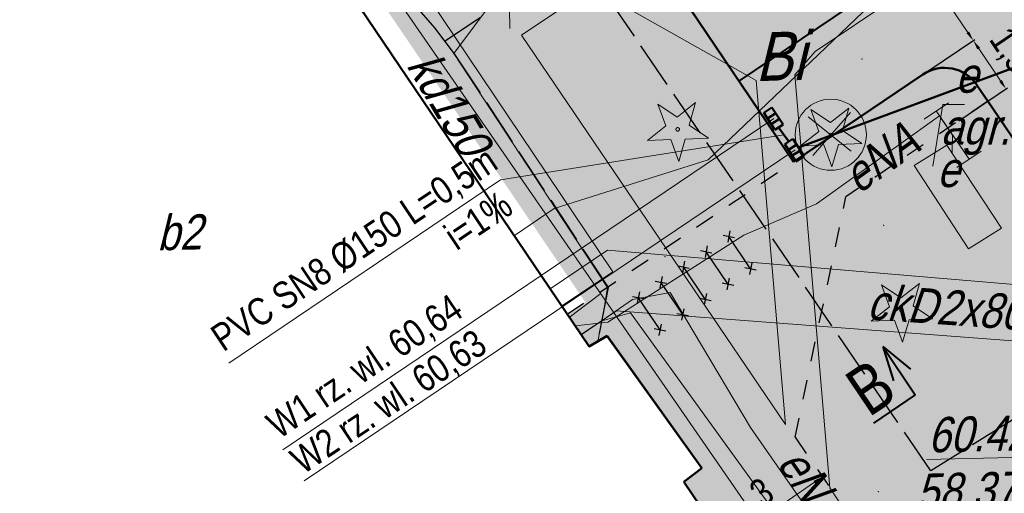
# Model space of a CAD drawing. Header units: metres. Extents: x 5515009 to 5515176, y 5844635 to 5844761.
# Tile 5 of 10: x 5515098 to 5515124, y 5844683 to 5844695. Entities that reach past the tile are written whole.
import ezdxf
from ezdxf.enums import TextEntityAlignment as Align

# ---------------------------------------------------------------- set-up
doc = ezdxf.new("R2010")
doc.units = ezdxf.units.M
doc.header["$LTSCALE"] = 1000
doc.header["$MEASUREMENT"] = 0
for name, pattern in [('0.5_0.5', [1, 0.5, -0.5]), ('1', [0]), ('ACAD_ISO02W100', [15, 12, -3]), ('BUD', [0]), ('KOC', [2, 1.5, -0.5]), ('KOU', [1.5, 1, -0.5]), ('UBC', [1.5, 1, -0.5]), ('UPE', [0]), ('UPK', [0]), ('UPT', [0])]:
    doc.linetypes.add(name, pattern=pattern)
doc.layers.get('0').update_dxf_attribs({"color": 250, "linetype": 'CONTINUOUS', "lineweight": 30})
doc.layers.get('Defpoints').update_dxf_attribs({"linetype": 'CONTINUOUS'})
for name, color, linetype, lineweight, transparency in [('!KZ_CHODNIK', 2, 'CONTINUOUS', 30, 0.6), ('!KZ_NAWIERZCHNIA JEZDNIA', 254, 'CONTINUOUS', 20, 0.6), ('!KZ_NAWIERZCHNIA M.POSTOJOWE', 252, 'CONTINUOUS', 20, 0.6)]:
    doc.layers.add(name, color=color, linetype=linetype, lineweight=lineweight, transparency=transparency)
for name, color, linetype, lineweight in [('!KZ_KANALIZACJA DESZCZOWA', 98, 'CONTINUOUS', 50), ('!KZ_KRAWĘŻNIK', 7, 'CONTINUOUS', 50), ('!KZ_OBRZEŻE', 7, 'CONTINUOUS', 30), ('!KZ_OGRODZENIE Z PŁYT BETONOWYCH', 210, 'OGRODZENIE2', 30), ('!KZ_OPIS', 7, 'CONTINUOUS', 13), ('!KZ_PRZEKROJE', 7, '1', 40), ('!KZ_STOJAKI NA ROWERY', 210, '1', 30), ('!KZ_WYMIARY', 7, '1', 13), ('_elektr sieć energet nN', 1, 'ACAD_ISO02W100', 30), ('AB_Sanit_do usunięcia', 251, 'CONTINUOUS', 35), ('EBU_L_1', 7, '1', 50), ('EBU_T_3', 7, 'CONTINUOUS', 18), ('EUZ_T_1', 7, 'CONTINUOUS', 25), ('point', 5, 'CONTINUOUS', 13), ('SDR_L_1', 7, '1', 25), ('SDR_R_L_1', 7, '1', 35), ('UCCN_R_L_2', 214, '1', 18), ('UCCN_R_T_2', 214, 'CONTINUOUS', 18), ('UEEA_L_1', 1, '1', 18), ('UEEA_T_2', 1, 'CONTINUOUS', 18), ('UEEA_T_3', 1, 'CONTINUOUS', 18), ('UEEN_L_1', 1, '1', 18), ('UEEN_R_L_1', 1, '1', 18), ('UEEN_R_T_2', 1, 'CONTINUOUS', 18), ('UEEN_T_2', 1, 'CONTINUOUS', 18), ('UKKD_R_L_1', 14, '1', 18), ('UKKD_R_T_2', 14, 'CONTINUOUS', 18), ('UKKD_R_T_4', 14, 'CONTINUOUS', 18), ('UTTM_R_L_1', 30, '1', 18)]:
    doc.layers.add(name, color=color, linetype=linetype, lineweight=lineweight)
doc.layers.add('!KZ_LINIE SEGREGACYJNE', color=7, linetype='0.5_0.5', lineweight=40, true_color=0xffffff)
doc.layers.add('!KZ_MAPA', color=253, linetype='0.5_0.5')
doc.layers.add('!KZ_ZIELEŃ', color=82, linetype='CONTINUOUS', transparency=0.8)
doc.styles.add('plan', font='ARIALN.TTF', dxfattribs={"height": 0.7})
doc.styles.get("Standard").update_dxf_attribs({"font": 'ARIALN.TTF', "width": 0.75})
doc.linetypes.add('OGRODZENIE2', pattern='A,0.25,-0.1,[132,ltypeshp.shx,S=0.1,R=0,X=-0.1,Y=0],-0.1,1', length=1.45)
doc.dimstyles.new('plan', dxfattribs={"dimtxt": 0.7, "dimasz": 0.25, "dimexe": 0.05, "dimexo": 0.15, "dimgap": 0.2, "dimtad": 1, "dimzin": 9, "dimtxsty": 'plan', "dimcen": 0, "dimclrd": 256, "dimclre": 256, "dimclrt": 256, "dimazin": 2, "dimtfac": 1, "dimtofl": 0, "dimtmove": 0, "dimatfit": 3, "dimfxl": 1, "dimlwd": -1, "dimarcsym": 0})

# ---------------------------------------------------------------- blocks, each defined once
blk = doc.blocks.new('STE')
at = {"color": 253, "lineweight": 13}
for p, q in [((-0.75, 0.375), (-0.75, -0.375)), ((0.75, 0.375), (0.75, -0.375)), ((-0.75, 0), (0.75, 0))]:
    blk.add_line(p, q, dxfattribs=at)
blk = doc.blocks.new('MAPA')
at = {"layer": 'UEEA_T_3'}
blk.add_hatch(color=251, dxfattribs=at).paths.add_polyline_path([(57.641, -69.671), (59.033, -71.808), (59.883, -71.28), (58.822, -69.662), (58.482, -69.144), (58.18, -69.334)])
at = {"color": 251, "lineweight": 13}
for p, q in [((47.265, -65.649), (47.277, -66.149)), ((51.275, -68.654), (51.069, -68.09)), ((51.069, -68.09), (51.567, -68.425)), ((51.567, -68.425), (52.039, -68.055)), ((52.039, -68.055), (51.874, -68.632)), ((50.802, -69.023), (51.275, -68.654)), ((51.874, -68.632), (52.372, -68.968)), ((51.402, -69.002), (50.802, -69.023)), ((51.607, -69.566), (51.402, -69.002)), ((51.772, -68.989), (51.607, -69.566)), ((52.372, -68.968), (51.772, -68.989)), ((57.305, -73.064), (57.778, -72.694)), ((57.778, -72.694), (57.613, -73.271)), ((57.013, -73.292), (56.807, -72.729)), ((56.807, -72.729), (57.305, -73.064)), ((56.54, -73.662), (57.013, -73.292)), ((57.613, -73.271), (58.11, -73.606)), ((57.14, -73.641), (56.54, -73.662)), ((57.346, -74.204), (57.14, -73.641)), ((57.511, -73.628), (57.346, -74.204)), ((58.11, -73.606), (57.511, -73.628))]:
    blk.add_line(p, q, dxfattribs=at)
for centre in [(51.578, -68.74), (57.316, -73.379)]:
    blk.add_circle(centre, 0.045, dxfattribs=at)
at = {"layer": 'EBU_L_1', "color": 251, "linetype": 'BUD', "lineweight": 50}
for p, q in [((35.707, -54.163), (49.306, -74.314)), ((49.306, -74.314), (49.77, -74.043)), ((49.77, -74.043), (52.199, -77.438)), ((52.199, -77.438), (51.737, -77.789)), ((51.737, -77.789), (53.238, -80.005))]:
    blk.add_line(p, q, dxfattribs=at)
at = {"layer": 'EBU_L_1', "color": 251, "linetype": 'BUD'}
for p, q in [((35.707, -54.163), (49.306, -74.314)), ((49.306, -74.314), (49.77, -74.044)), ((49.77, -74.044), (52.199, -77.438)), ((52.199, -77.438), (51.737, -77.789)), ((51.737, -77.789), (53.238, -80.005))]:
    blk.add_line(p, q, dxfattribs=at)
at = {"layer": 'point', "color": 251}
for p in [(56.301, -66.938, 60.679), (56.301, -66.938, 60.679), (56.862, -71.207, 60.736), (56.862, -71.207, 60.736), (51.254, -72.007, 60.94), (51.254, -72.007, 60.94), (59.597, -73.29, 60.686), (59.597, -73.29, 60.686), (56.722, -78.041, 60.623), (56.722, -78.041, 60.623)]:
    blk.add_point(p, dxfattribs=at)
at = {"layer": 'SDR_L_1', "color": 251, "linetype": 'KOU', "lineweight": 18}
for p, q in [((55.102, -66.739), (58.56, -64.418)), ((47.571, -66.322), (49.383, -65.11)), ((49.383, -65.11), (53.589, -67.484)), ((54.343, -76.318), (47.571, -66.322)), ((54.586, -67.341), (55.102, -66.739)), ((55.481, -77.943), (54.586, -67.341)), ((53.589, -67.484), (54.343, -76.318)), ((55.481, -77.943), (57.284, -80.622))]:
    blk.add_line(p, q, dxfattribs=at)
at = {"layer": 'SDR_R_L_1', "color": 251, "linetype": 'KOC', "lineweight": 18}
for p, q in [((37.356, -53.665), (49.912, -72.4)), ((49.912, -72.4), (48.602, -73.28))]:
    blk.add_line(p, q, dxfattribs=at)
at = {"layer": 'UCCN_R_L_2', "color": 251, "linetype": 'UBC'}
for p, q in [((49.779, -71.843), (48.312, -72.837)), ((70.945, -73.624), (49.779, -71.843)), ((50.005, -73.398), (49.099, -74.009)), ((69.915, -74.899), (50.005, -73.398))]:
    blk.add_line(p, q, dxfattribs=at)
at = {"layer": 'UEEA_L_1', "color": 251, "linetype": '1', "lineweight": 18}
for p, q in [((57.641, -69.671), (58.482, -69.144)), ((58.482, -69.144), (59.883, -71.28)), ((59.033, -71.808), (57.641, -69.671)), ((59.883, -71.28), (59.033, -71.808))]:
    blk.add_line(p, q, dxfattribs=at)
at = {"layer": 'UEEA_T_3', "color": 251}
for p, q in [((58.123, -69.682), (58.379, -68.1)), ((58.379, -68.1), (58.932, -68.1))]:
    blk.add_line(p, q, dxfattribs=at)
at = {"layer": 'UEEN_L_1', "color": 251, "linetype": 'UPE', "lineweight": 18}
for p, q in [((58.289, -68.391), (55.134, -70.651)), ((58.63, -68.887), (58.289, -68.391)), ((58.619, -69.352), (58.63, -68.887)), ((55.134, -70.651), (53.271, -71.456)), ((53.271, -71.456), (49.789, -73.685)), ((49.789, -73.685), (48.949, -73.785))]:
    blk.add_line(p, q, dxfattribs=at)
at = {"layer": 'UEEN_R_L_1', "color": 251, "linetype": 'UPE', "lineweight": 18}
for p, q in [((47.248, -64.9), (45.841, -66.792)), ((45.841, -66.792), (49.781, -72.803)), ((49.781, -72.803), (49.641, -73.646)), ((50.418, -73.108), (51.384, -72.926)), ((51.384, -72.926), (53.445, -76.389)), ((49.641, -73.646), (50.418, -73.108)), ((49.641, -73.646), (49.129, -73.998)), ((53.445, -76.389), (59.714, -85.387))]:
    blk.add_line(p, q, dxfattribs=at)
at = {"layer": 'UKKD_R_L_1', "color": 251, "linetype": 'UPK', "lineweight": 18}
for p, q in [((36.959, -54.635), (56.611, -83.118)), ((49.605, -72.957), (48.799, -73.566))]:
    blk.add_line(p, q, dxfattribs=at)
at = {"layer": 'UTTM_R_L_1', "color": 251, "linetype": 'UPT', "lineweight": 18}
for p, q in [((74.356, -48.51), (52.356, -69.523)), ((52.356, -69.523), (48.414, -70.774)), ((48.414, -70.774), (47.39, -71.468)), ((50.366, -73.45), (49.631, -73.657)), ((59.086, -85.491), (50.366, -73.45)), ((49.631, -73.657), (49.533, -74.189))]:
    blk.add_line(p, q, dxfattribs=at)
at = {"layer": 'UEEA_T_2', "color": 251, "rotation": 303.9892556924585}
blk.add_blockref('STE', (58.63, -68.887), dxfattribs=at)
at = {"layer": 'EBU_T_3', "color": 251, "oblique": 15}
blk.add_text('b2', height=0.9, rotation=1.323, dxfattribs=at).set_placement((38.795, -71.366), align=Align.MIDDLE)
at = {"layer": 'EUZ_T_1', "color": 251, "oblique": 15}
blk.add_text('Bi', height=1.25, rotation=1.323, dxfattribs=at).set_placement((54.194, -66.83), align=Align.MIDDLE)
at = {"layer": 'UCCN_R_T_2', "color": 251, "oblique": 15}
blk.add_text('ckD2x80 + cwD40', height=0.9, rotation=355.983, dxfattribs=at).set_placement((60.579, -73.904), align=Align.CENTER)
at = {"layer": 'UEEA_T_3', "color": 251, "oblique": 15}
for s, p in [('e', (58.7, -66.9)), ('agr. prądotwórczy', (58.321, -68.23))]:
    blk.add_text(s, height=0.9, dxfattribs=at).set_placement(p, align=Align.TOP_LEFT)
blk.add_text('e', height=0.9, dxfattribs=at).set_placement((58.227, -70.221))
at = {"layer": 'UEEN_R_T_2', "color": 251, "oblique": 15}
blk.add_text('eNA', height=0.9, rotation=304.8631, dxfattribs=at).set_placement((54.666, -78.141), align=Align.CENTER)
at = {"layer": 'UEEN_T_2', "color": 251, "oblique": 15}
blk.add_text('eNA', height=0.9, rotation=35.6149, dxfattribs=at).set_placement((56.772, -69.478), align=Align.MIDDLE)
at = {"layer": 'UKKD_R_T_2', "color": 251, "oblique": 15}
blk.add_text('kd150', height=0.9, rotation=300.7531, dxfattribs=at).set_placement((45.326, -68.305), align=Align.CENTER)
at = {"layer": 'UKKD_R_T_4', "color": 251, "oblique": 15}
blk.add_text('%%U60.42', height=0.9, rotation=1.323, dxfattribs=at).set_placement((58.001, -77.034))
blk.add_text('58.37', height=0.9, rotation=1.323, dxfattribs=at).set_placement((57.683, -77.582), align=Align.TOP_LEFT)
blk = doc.blocks.new('*D289')
at = {"layer": '!KZ_WYMIARY', "lineweight": -2, "transparency": 16777216}
for p, q in [((5515110.381, 5844710.5), (5515111.592, 5844711.317)), ((5515121.569, 5844693.922), (5515122.779, 5844694.739))]:
    blk.add_line(p, q, dxfattribs=at)
at = {"layer": '!KZ_WYMIARY', "transparency": 16777216}
blk.add_line((5515111.69, 5844711.082), (5515122.598, 5844694.918), dxfattribs=at)
for points in [[(5515111.725, 5844711.105), (5515111.656, 5844711.058), (5515111.55, 5844711.289)], [(5515122.633, 5844694.941), (5515122.564, 5844694.894), (5515122.738, 5844694.711)]]:
    blk.add_solid(points, dxfattribs=at)
at = {"layer": 'Defpoints', "color": 0, "transparency": 16777216}
for p in [(5515110.257, 5844710.416), (5515122.738, 5844694.711), (5515121.445, 5844693.838)]:
    blk.add_point(p, dxfattribs=at)
at = {"layer": '!KZ_WYMIARY', "transparency": 16777216, "insert": (5515117.659, 5844703.347), "char_height": 0.7, "attachment_point": 5, "rotation": 304.0131, "style": 'plan'}
blk.add_mtext('8 x 2,5m', dxfattribs=at)
blk = doc.blocks.new('*D294')
at = {"layer": '!KZ_WYMIARY', "lineweight": -2, "transparency": 16777216}
for p, q in [((5515121.569, 5844693.922), (5515122.779, 5844694.739)), ((5515122.368, 5844692.651), (5515123.618, 5844693.495))]:
    blk.add_line(p, q, dxfattribs=at)
at = {"layer": '!KZ_WYMIARY', "transparency": 16777216}
blk.add_line((5515122.878, 5844694.503), (5515123.437, 5844693.674), dxfattribs=at)
for points in [[(5515122.912, 5844694.527), (5515122.843, 5844694.48), (5515122.738, 5844694.711)], [(5515123.472, 5844693.698), (5515123.403, 5844693.651), (5515123.577, 5844693.467)]]:
    blk.add_solid(points, dxfattribs=at)
at = {"layer": 'Defpoints', "color": 0, "transparency": 16777216}
for p in [(5515121.445, 5844693.838), (5515123.577, 5844693.467), (5515122.244, 5844692.567)]:
    blk.add_point(p, dxfattribs=at)
at = {"layer": '!KZ_WYMIARY', "transparency": 16777216, "insert": (5515123.672, 5844694.436), "char_height": 0.7, "attachment_point": 5, "rotation": 304.0131, "style": 'plan'}
blk.add_mtext('1,5', dxfattribs=at)
blk = doc.blocks.new('*D296')
at = {"layer": '!KZ_WYMIARY', "lineweight": -2, "transparency": 16777216}
for p, q in [((5515118.785, 5844683.639), (5515118.842, 5844683.557)), ((5515116.303, 5844681.924), (5515116.359, 5844681.842))]:
    blk.add_line(p, q, dxfattribs=at)
at = {"layer": '!KZ_WYMIARY', "transparency": 16777216}
blk.add_line((5515116.593, 5844681.943), (5515118.664, 5844683.374), dxfattribs=at)
for points in [[(5515118.641, 5844683.408), (5515118.688, 5844683.339), (5515118.87, 5844683.516)], [(5515116.57, 5844681.977), (5515116.617, 5844681.908), (5515116.388, 5844681.8)]]:
    blk.add_solid(points, dxfattribs=at)
at = {"layer": 'Defpoints', "color": 0, "transparency": 16777216}
for p in [(5515118.87, 5844683.516), (5515118.87, 5844683.516), (5515116.388, 5844681.8)]:
    blk.add_point(p, dxfattribs=at)
at = {"layer": '!KZ_WYMIARY', "transparency": 16777216, "insert": (5515117.312, 5844683.117), "char_height": 0.7, "attachment_point": 5, "rotation": 34.6459, "style": 'plan'}
blk.add_mtext('3', dxfattribs=at)
blk = doc.blocks.new('drzewo igl.')
at = {"color": 251, "lineweight": 13}
for p, q in [((-0.303, 0.087), (-0.509, 0.651)), ((-0.509, 0.651), (-0.011, 0.315)), ((-0.011, 0.315), (0.461, 0.685)), ((0.461, 0.685), (0.296, 0.108)), ((-0.776, -0.283), (-0.303, 0.087)), ((0.296, 0.108), (0.794, -0.227)), ((0.194, -0.248), (0.029, -0.825)), ((0.794, -0.227), (0.194, -0.248)), ((-0.176, -0.262), (-0.776, -0.283)), ((0.029, -0.825), (-0.176, -0.262))]:
    blk.add_line(p, q, dxfattribs=at)
blk.add_circle((0, 0), 0.045, dxfattribs=at)

msp = doc.modelspace()

# ---------------------------------------------------------------- hatches: boundary and pattern name
at = {"layer": '!KZ_CHODNIK'}
h = msp.add_hatch(color=256, dxfattribs=at)
h.dxf.hatch_style = 1
h.paths.add_polyline_path([(5515111.433, 5844677.479), (5515112.764, 5844675.534), (5515114.885, 5844676.949), (5515115.26, 5844676.831), (5515115.635, 5844676.947), (5515120.902, 5844680.575), (5515118.172, 5844684.526), (5515119.472, 5844690.697), (5515123.113, 5844693.154), (5515122.833, 5844693.568), (5515122.562, 5844693.838), (5515122.195, 5844693.99), (5515121.8, 5844693.988), (5515121.426, 5844693.825), (5515118.129, 5844691.6), (5515112.327, 5844687.685), (5515112.886, 5844686.856), (5515113.35, 5844687.126), (5515115.779, 5844683.732), (5515115.317, 5844683.381), (5515115.601, 5844682.97), (5515116.818, 5844681.165)])
at = {"layer": '!KZ_NAWIERZCHNIA JEZDNIA', "linetype": '0.5_0.5', "ltscale": 100}
h = msp.add_hatch(color=256, dxfattribs=at)
h.dxf.hatch_style = 1
edge = h.paths.add_edge_path()
edge.add_line((5515060.668, 5844717.163), (5515071.856, 5844700.585))
edge = h.paths.add_edge_path()
edge.add_line((5515127.387, 5844696.652), (5515116.484, 5844712.808))
edge.add_arc((5515117.744, 5844714.02), 1.748, 223.8672, 223.8743, ccw=False)
edge.add_line((5515116.484, 5844712.809), (5515114.526, 5844715.71))
edge.add_line((5515114.526, 5844715.71), (5515109.967, 5844712.633))
edge.add_line((5515109.967, 5844712.633), (5515125.352, 5844689.836))
edge.add_line((5515125.352, 5844689.836), (5515129.911, 5844692.913))
edge.add_line((5515129.911, 5844692.913), (5515127.392, 5844696.645))
edge.add_arc((5515128.221, 5844697.204), 1, 213.5171, 214.013, ccw=False)
at = {"layer": '!KZ_NAWIERZCHNIA M.POSTOJOWE'}
h = msp.add_hatch(color=256, dxfattribs=at)
h.dxf.hatch_style = 1
edge = h.paths.add_edge_path()
edge.add_arc((5515122.004, 5844693.009), 1, 34.013, 124.013, ccw=False)
edge.add_line((5515122.833, 5844693.568), (5515110.247, 5844712.219))
edge.add_line((5515110.247, 5844712.219), (5515110.526, 5844711.804))
edge.add_arc((5515109.698, 5844711.245), 1, -55.987, 34.013, ccw=False)
edge.add_line((5515110.257, 5844710.416), (5515106.941, 5844708.178))
edge.add_line((5515106.941, 5844708.178), (5515118.129, 5844691.6))
edge.add_line((5515118.129, 5844691.6), (5515121.445, 5844693.838))
at = {"layer": '!KZ_ZIELEŃ'}
h = msp.add_hatch(color=256, dxfattribs=at)
h.dxf.hatch_style = 1
h.paths.add_polyline_path([(5515112.788, 5844687.996), (5515118.129, 5844691.6), (5515112.049, 5844700.61), (5515106.941, 5844708.178), (5515110.257, 5844710.416), (5515110.536, 5844710.701), (5515110.666, 5844711.597), (5515109.967, 5844712.633), (5515114.526, 5844715.71), (5515116.484, 5844712.809), (5515117.122, 5844712.386), (5515117.872, 5844712.539), (5515121.188, 5844714.777), (5515120.841, 5844715.758), (5515120.496, 5844716.696), (5515111.123, 5844717.704), (5515107.081, 5844718.138), (5515098.5, 5844712.323), (5515095.618, 5844710.37), (5515098.047, 5844706.771), (5515099.421, 5844707.701), (5515099.491, 5844707.596), (5515099.643, 5844707.372), (5515099.95, 5844706.92), (5515100.234, 5844706.502)])
h.paths.add_polyline_path([(5515116.433, 5844683.544), (5515113.756, 5844687.417), (5515113.756, 5844687.417)])
h = msp.add_hatch(color=256, dxfattribs=at)
h.dxf.hatch_style = 1
edge = h.paths.add_edge_path()
edge.add_line((5515120.902, 5844680.575), (5515124.128, 5844682.797))
edge.add_arc((5515121.291, 5844686.915), 5, 304.5621, 394.0128)
edge.add_line((5515125.436, 5844689.711), (5515123.113, 5844693.154))
edge.add_line((5515123.113, 5844693.154), (5515119.472, 5844690.697))
edge.add_line((5515119.472, 5844690.697), (5515118.172, 5844684.526))
edge.add_line((5515118.172, 5844684.526), (5515120.902, 5844680.575))

# ---------------------------------------------------------------- linework, layer by layer
at = {"layer": '!KZ_KANALIZACJA DESZCZOWA', "linetype": 'Continuous'}
for p, q in [((5515128.368, 5844695.715), (5515118.258, 5844691.965)), ((5515117.366, 5844692.858), (5515117.576, 5844692.994)), ((5515117.651, 5844692.418), (5515117.366, 5844692.858)), ((5515117.671, 5844692.847), (5515117.461, 5844692.712)), ((5515117.576, 5844692.994), (5515117.861, 5844692.554)), ((5515117.766, 5844692.701), (5515117.556, 5844692.565)), ((5515117.861, 5844692.554), (5515117.651, 5844692.418)), ((5515117.746, 5844692.479), (5515118.005, 5844692.114)), ((5515117.905, 5844692.049), (5515118.115, 5844692.185)), ((5515118.19, 5844691.608), (5515117.905, 5844692.049)), ((5515118.21, 5844692.038), (5515118, 5844691.902)), ((5515118.115, 5844692.185), (5515118.4, 5844691.744)), ((5515118.305, 5844691.891), (5515118.095, 5844691.755)), ((5515118.4, 5844691.744), (5515118.19, 5844691.608))]:
    msp.add_line(p, q, dxfattribs=at)
at = {"layer": '!KZ_KRAWĘŻNIK'}
msp.add_line((5515106.941, 5844708.178), (5515118.129, 5844691.6), dxfattribs=at)
at = {"layer": '!KZ_KRAWĘŻNIK', "color": 5, "ltscale": 0.001}
for p, q in [((5515121.445, 5844693.838), (5515118.129, 5844691.6)), ((5515122.833, 5844693.568), (5515123.113, 5844693.154))]:
    msp.add_line(p, q, dxfattribs=at)
at = {"layer": '!KZ_KRAWĘŻNIK', "linetype": 'Continuous'}
msp.add_line((5515123.113, 5844693.154), (5515125.436, 5844689.711), dxfattribs=at)
at = {"layer": '!KZ_KRAWĘŻNIK', "color": 5, "ltscale": 0.001}
msp.add_arc((5515122.004, 5844693.009), 1, 34.013, 124.013, dxfattribs=at)
at = {"layer": '!KZ_LINIE SEGREGACYJNE', "ltscale": 0.01}
msp.add_line((5515120.875, 5844696.469), (5515116.731, 5844693.673), dxfattribs=at)
at = {"layer": '!KZ_OBRZEŻE', "linetype": '0.5_0.5', "ltscale": 0.001}
for p, q in [((5515123.113, 5844693.154), (5515119.472, 5844690.697)), ((5515112.327, 5844687.685), (5515118.129, 5844691.6)), ((5515118.172, 5844684.526), (5515119.472, 5844690.697)), ((5515118.172, 5844684.526), (5515120.902, 5844680.575))]:
    msp.add_line(p, q, dxfattribs=at)
at = {"layer": '!KZ_OGRODZENIE Z PŁYT BETONOWYCH', "color": 7, "lineweight": 20}
msp.add_lwpolyline([(5515121.221, 5844691.499), (5515122.062, 5844692.026), (5515123.463, 5844689.89), (5515122.613, 5844689.362), (5515121.221, 5844691.499)], dxfattribs=at)
at = {"layer": '!KZ_PRZEKROJE'}
for p, q in [((5515120.415, 5844686.859), (5515121.252, 5844685.619)), ((5515120.415, 5844686.859), (5515121.131, 5844686.274)), ((5515120.415, 5844686.859), (5515120.69, 5844685.977)), ((5515121.252, 5844685.619), (5515120.178, 5844684.893))]:
    msp.add_line(p, q, dxfattribs=at)
at = {"layer": '!KZ_STOJAKI NA ROWERY'}
for p, q in [((5515116.497, 5844689.829), (5515116.44, 5844689.534)), ((5515116.321, 5844689.71), (5515116.615, 5844689.653)), ((5515117.027, 5844688.853), (5515116.468, 5844689.681)), ((5515115.741, 5844689.318), (5515116.035, 5844689.261)), ((5515115.916, 5844689.437), (5515115.859, 5844689.143)), ((5515116.447, 5844688.461), (5515115.888, 5844689.29)), ((5515115.336, 5844689.046), (5515115.279, 5844688.751)), ((5515117.056, 5844689), (5515116.999, 5844688.705)), ((5515115.16, 5844688.927), (5515115.455, 5844688.87)), ((5515115.867, 5844688.069), (5515115.308, 5844688.898)), ((5515116.88, 5844688.881), (5515117.175, 5844688.824)), ((5515114.58, 5844688.535), (5515114.875, 5844688.478)), ((5515114.756, 5844688.654), (5515114.699, 5844688.359)), ((5515115.287, 5844687.678), (5515114.727, 5844688.507)), ((5515116.3, 5844688.49), (5515116.595, 5844688.432)), ((5515116.476, 5844688.608), (5515116.419, 5844688.314)), ((5515114.176, 5844688.262), (5515114.119, 5844687.968)), ((5515115.896, 5844688.217), (5515115.838, 5844687.922)), ((5515114, 5844688.144), (5515114.294, 5844688.087)), ((5515114.707, 5844687.286), (5515114.147, 5844688.115)), ((5515115.72, 5844688.098), (5515116.014, 5844688.041)), ((5515115.315, 5844687.825), (5515115.258, 5844687.531)), ((5515115.14, 5844687.706), (5515115.434, 5844687.649)), ((5515114.559, 5844687.315), (5515114.854, 5844687.258)), ((5515114.735, 5844687.434), (5515114.678, 5844687.139))]:
    msp.add_line(p, q, dxfattribs=at)
at = {"layer": '!KZ_WYMIARY'}
for p, q in [((5515105.032, 5844684.207), (5515117.626, 5844692.707)), ((5515117.884, 5844692.285), (5515110.615, 5844691.136)), ((5515105.58, 5844683.406), (5515118.175, 5844691.905)), ((5515103.646, 5844686.433), (5515110.615, 5844691.136))]:
    msp.add_line(p, q, dxfattribs=at)
at = {"layer": '_elektr sieć energet nN', "color": 1, "ltscale": 0.0001}
msp.add_line((5515112.592, 5844696.961), (5515109.208, 5844694.702), dxfattribs=at)
for points in [[(5515099.11, 5844710.094), (5515100.212, 5844707.504), (5515103.096, 5844703.408), (5515106.704, 5844698.191), (5515108.583, 5844695.426), (5515108.925, 5844695.034), (5515109.43, 5844694.37), (5515113.372, 5844688.372), (5515113.102, 5844686.981)], [(5515125.004, 5844685.764), (5515121.648, 5844683.666), (5515112.166, 5844697.587)]]:
    msp.add_lwpolyline(points, dxfattribs=at)
at = {"layer": 'AB_Sanit_do usunięcia', "color": 7, "lineweight": 20}
for p, q in [((5515118.621, 5844691.762), (5515119.588, 5844692.862)), ((5515118.506, 5844692.752), (5515119.61, 5844691.873))]:
    msp.add_line(p, q, dxfattribs=at)
msp.add_circle((5515119.085, 5844692.291), 0.912, dxfattribs=at)

# ---------------------------------------------------------------- block references
at = {"layer": '!KZ_MAPA', "linetype": 'Continuous'}
msp.add_blockref('MAPA', (5515063.58, 5844761.17), dxfattribs=at)
at = {"color": 251}
msp.add_blockref('drzewo igl.', (5515119.085, 5844692.291), dxfattribs=at)

# ---------------------------------------------------------------- texts
at = {"layer": '!KZ_OPIS', "char_height": 0.7, "attachment_point": 1, "rotation": 33.7714, "style": 'plan'}
for s, insert in [('PVC SN8 %%C150 L=0,5m', (5515103.115, 5844687.287)), ('i=1%', (5515109.097, 5844689.885)), ('W1 rz. wl. 60,64 ', (5515104.541, 5844685.046)), ('W2 rz. wl. 60,63 ', (5515105.154, 5844684.139))]:
    msp.add_mtext_dynamic_manual_height_columns(s, width=29.56967, gutter_width=5, heights=[0], dxfattribs=dict(at, insert=insert))
at = {"layer": '!KZ_PRZEKROJE', "insert": (5515119.358, 5844686.06), "char_height": 1.25, "attachment_point": 1, "rotation": 34.0106, "style": 'plan'}
msp.add_mtext_dynamic_manual_height_columns('B', width=4.32574, gutter_width=6.25, heights=[0], dxfattribs=at)

# ---------------------------------------------------------------- dimensions: what is measured, and where the dimension line sits
at = {"layer": '!KZ_WYMIARY'}
for p1, p2, distance, text, picture, middle in [((5515110.257, 5844710.416), (5515121.445, 5844693.838), 1.56, '8 x 2,5m', '*D289', (5515117.659, 5844703.347)), ((5515116.388, 5844681.8), (5515118.87, 5844683.516), 0, '3', '*D296', (5515117.312, 5844683.117))]:
    dim = msp.add_aligned_dim(p1=p1, p2=p2, distance=distance, text=text, dimstyle='plan', dxfattribs=at)
    dim.commit()
    dim.dimension.update_dxf_attribs({"geometry": picture, "text_midpoint": middle})
dim = msp.add_linear_dim(base=(5515123.577, 5844693.467), p1=(5515121.445, 5844693.838), p2=(5515122.244, 5844692.567), angle=124.0131, dimstyle='plan', dxfattribs=at)
dim.commit()
dim.dimension.update_dxf_attribs({"geometry": '*D294', "text_midpoint": (5515123.672, 5844694.436)})

doc.saveas('drawing.dxf')
